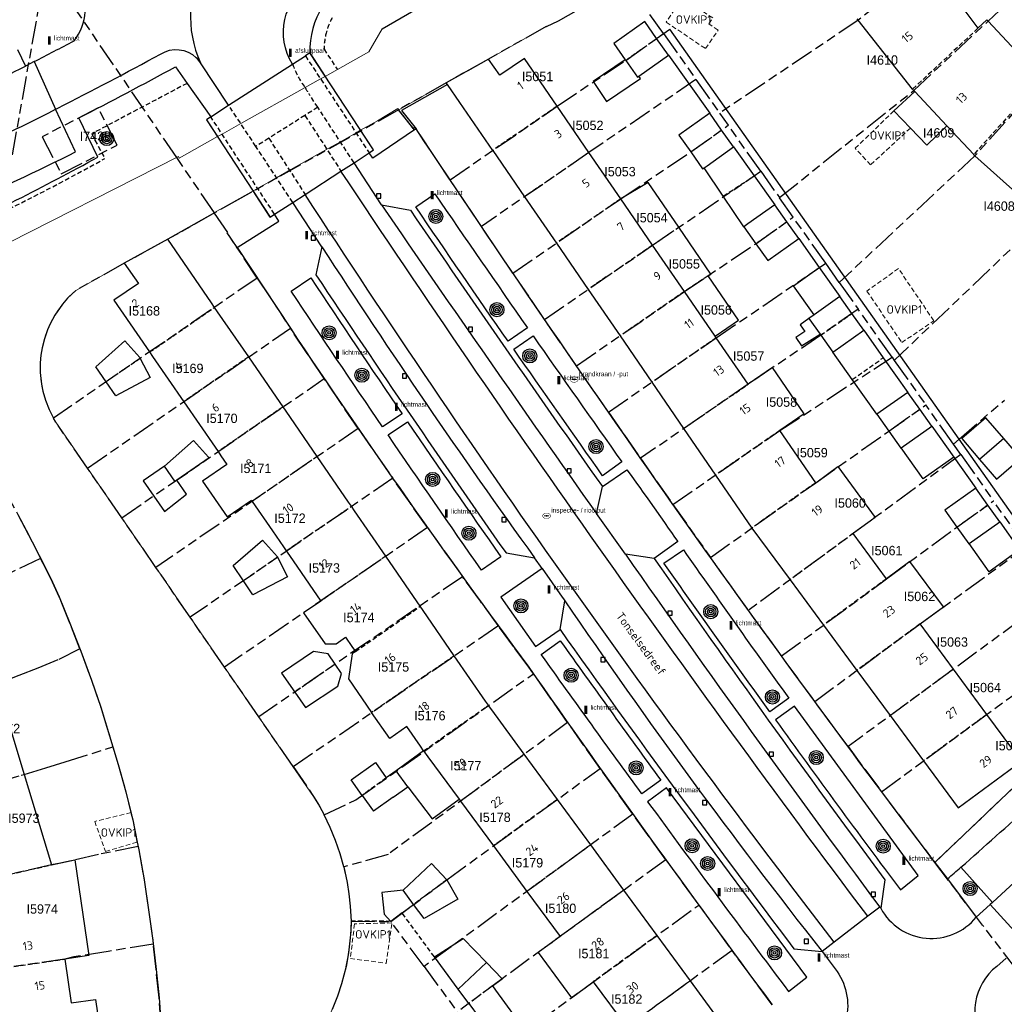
# Model space of a CAD drawing. Extents: x 168491 to 169507, y 481494 to 482503.
# Tile 85 of 108: x 169019 to 169124, y 482171 to 482276. Entities that reach past the tile are written whole.
import ezdxf
from ezdxf.enums import TextEntityAlignment as Align

# ---------------------------------------------------------------- set-up
doc = ezdxf.new("R2010")
doc.units = 0
doc.header["$LTSCALE"] = 0.5
doc.linetypes.add('KAD', pattern=[12, 5, -1, 2, -1, 2, -1])
doc.linetypes.add('STIPPELFIJN', pattern=[1.5, 1, -0.5])
doc.layers.get('0').update_dxf_attribs({"linetype": 'CONTINUOUS'})
for name, color, linetype in [('G01', 3, 'KAD'), ('G_BTD', 3, 'CONTINUOUS'), ('G_GBIP1', 7, 'CONTINUOUS'), ('G_OBDP1', 7, 'CONTINUOUS'), ('G_OTD', 7, 'CONTINUOUS'), ('G_PNDMV', 1, 'CONTINUOUS'), ('G_PSHD', 1, 'CONTINUOUS'), ('G_WGD', 2, 'CONTINUOUS'), ('G_WTD', 4, 'CONTINUOUS'), ('LSHD', 7, 'CONTINUOUS'), ('NAR', 7, 'CONTINUOUS'), ('ORL', 7, 'CONTINUOUS'), ('OVKIP1', 7, 'CONTINUOUS'), ('PPAL', 7, 'CONTINUOUS'), ('PPUT', 7, 'CONTINUOUS'), ('PVGO', 7, 'CONTINUOUS'), ('Q23', 4, 'CONTINUOUS'), ('Z01', 2, 'CONTINUOUS')]:
    doc.layers.add(name, color=color, linetype=linetype)
doc.layers.add('OBWVM', color=7, linetype='CONTINUOUS', lineweight=70)
doc.styles.add('ISO', font='isocpeur.ttf', dxfattribs={"height": 1})

# ---------------------------------------------------------------- blocks, each defined once
blk = doc.blocks.new('BOOM')
at = {"color": 0}
for radius in [0.75, 0.55, 0.35, 0.15]:
    blk.add_circle((0, 0), radius, dxfattribs=at)
blk = doc.blocks.new('PAAL')
at = {"linetype": 'ByBlock', "lineweight": -2}
h = blk.add_hatch(color=0, dxfattribs=at)
h.dxf.hatch_style = 1
h.paths.add_polyline_path([(0.15, 0.8), (-0.15, 0.8), (-0.15, -0.1), (0, -0.1, -0.414214), (-0.1, 0, -1), (0.1, 0, -0.414214), (0, -0.1), (0.15, -0.1)])
at = {"linetype": 'ByBlock', "lineweight": -2, "true_color": 0x681648}
h = blk.add_hatch(color=219, dxfattribs=at)
h.dxf.hatch_style = 1
h.paths.add_polyline_path([(-0.1, 0, 1), (0.1, 0, 1)])
at = {"color": 0, "linetype": 'ByBlock', "lineweight": -2}
blk.add_attdef('PAAL', (0.5, 0.35), '', height=0.5, dxfattribs=at)
blk = doc.blocks.new('put')
at = {"linetype": 'ByBlock', "lineweight": -2}
h = blk.add_hatch(color=0, dxfattribs=at)
h.dxf.hatch_style = 1
edge = h.paths.add_edge_path()
edge.add_spline(control_points=[(0.44, 0), (0.44, 0.04), (0.43, 0.09), (0.36, 0.2), (0.28, 0.26), (0.09, 0.32), (-0.02, 0.33), (-0.22, 0.29), (-0.31, 0.24), (-0.42, 0.12), (-0.44, 0.06), (-0.44, -0.06), (-0.42, -0.12), (-0.33, -0.22), (-0.28, -0.26), (-0.1, -0.33), (0.04, -0.33), (0.27, -0.27), (0.37, -0.2), (0.43, -0.08), (0.44, -0.04), (0.44, 0)], knot_values=[0, 0, 0, 0, 0.380029, 0.380029, 1.118666, 1.118666, 1.857303, 1.857303, 2.59594, 2.59594, 3.13294, 3.13294, 3.66994, 3.66994, 4.20694, 4.20694, 5.079565, 5.079565, 5.952189, 5.952189, 6.283185, 6.283185, 6.283185, 6.283185], degree=3, periodic=0)
edge = h.paths.add_edge_path(flags=16)
edge.add_ellipse((0, 0), major_axis=(0.392, 0), ratio=0.689655, start_angle=0, end_angle=360)
h = blk.add_hatch(color=0, dxfattribs=at)
h.dxf.hatch_style = 1
h.paths.add_polyline_path([(-0.1, 0, -0.096396), (-0.09, 0.04), (-0.25, 0.04, 1), (-0.25, -0.04), (-0.09, -0.04, -0.096396)])
at = {"linetype": 'ByBlock', "lineweight": -2, "true_color": 0x681648}
h = blk.add_hatch(color=219, dxfattribs=at)
h.dxf.hatch_style = 1
h.paths.add_polyline_path([(0.1, 0, 1), (-0.1, 0, 1)])
at = {"linetype": 'ByBlock', "lineweight": -2}
h = blk.add_hatch(color=0, dxfattribs=at)
h.dxf.hatch_style = 1
h.paths.add_polyline_path([(0.25, 0.04), (0.09, 0.04, -0.096396), (0.1, 0, -0.096396), (0.09, -0.04), (0.25, -0.04, 1)])
at = {"color": 0, "linetype": 'ByBlock', "lineweight": -2}
blk.add_attdef('PUT', (0.5, 0.35), '', height=0.5, dxfattribs=at)
blk = doc.blocks.new('Q23')
for p, q in [((0.22, 0.22), (-0.23, 0.22)), ((-0.23, 0.22), (-0.23, -0.23)), ((0.22, -0.23), (0.22, 0.22)), ((-0.23, -0.23), (0.22, -0.23))]:
    blk.add_line(p, q)

msp = doc.modelspace()

# ---------------------------------------------------------------- linework, layer by layer
at = {"layer": 'G01'}
for p, q in [((169022.071, 482281.74), (169013.271, 482232.946)), ((169087.961, 482274.514), (169084.111, 482279.963)), ((169087.961, 482274.514), (169091.428, 482269.605)), ((169091.428, 482269.605), (169093.954, 482266.028)), ((169093.954, 482266.028), (169094.878, 482264.72)), ((169098.345, 482259.81), (169094.878, 482264.72)), ((169098.345, 482259.81), (169100.326, 482257.004)), ((169101.797, 482254.921), (169100.326, 482257.004)), ((169105.27, 482250.004), (169101.797, 482254.921)), ((169106.72, 482247.95), (169105.27, 482250.004)), ((169044.598, 482248.42), (169022.85, 482233.474)), ((169044.598, 482248.42), (169048.136, 482243.064)), ((169106.72, 482247.95), (169108.722, 482245.116)), ((169112.354, 482239.973), (169108.722, 482245.116)), ((169026.485, 482228.139), (169048.136, 482243.064)), ((169112.354, 482239.973), (169112.592, 482239.635)), ((169112.592, 482239.635), (169115.953, 482234.876)), ((169030.139, 482222.834), (169051.748, 482237.688)), ((169118.901, 482230.702), (169115.953, 482234.876)), ((169055.378, 482232.369), (169033.797, 482217.524)), ((169119.693, 482229.58), (169118.901, 482230.702)), ((169119.693, 482229.58), (169097.034, 482212.95)), ((169119.693, 482229.58), (169123.185, 482224.636)), ((169030.139, 482222.834), (169026.485, 482228.139)), ((169059.06, 482227.06), (169037.456, 482212.212)), ((169088.964, 482224.248), (169092.977, 482218.6)), ((169126.645, 482219.737), (169123.185, 482224.636)), ((169033.797, 482217.524), (169030.139, 482222.834)), ((169062.774, 482221.787), (169041.115, 482206.9)), ((169037.456, 482212.212), (169033.797, 482217.524)), ((169066.523, 482216.546), (169044.768, 482201.597)), ((169041.115, 482206.9), (169037.456, 482212.212)), ((169048.43, 482196.281), (169070.313, 482211.33)), ((169111.234, 482193.601), (169133.54, 482209.973)), ((169044.768, 482201.597), (169041.115, 482206.9)), ((169048.43, 482196.281), (169044.768, 482201.597)), ((169084.691, 482191.21), (169062.402, 482174.941)), ((169069.489, 482165.321), (169091.719, 482181.501)), ((169054.611, 482179.775), (169058.856, 482179.755)), ((169062.402, 482174.941), (169058.856, 482179.755)), ((169062.402, 482174.941), (169065.967, 482170.101))]:
    msp.add_line(p, q, dxfattribs=at)
for points in [[(169120.827, 482285.377), (169117.297, 482282.618), (169108.747, 482275.937), (169093.954, 482266.028)], [(169040.041, 482255.364), (169036.018, 482261.269), (169022.071, 482281.74)], [(169084.111, 482279.963), (169076.706, 482275.84), (169075.442, 482275.237), (169075.429, 482275.263), (169069.266, 482271.776), (169064.783, 482269.252), (169059.718, 482266.383), (169059.684, 482266.364)], [(169100.326, 482257.004), (169114.669, 482268.44), (169122.593, 482275.834), (169125.858, 482278.881)], [(169065.186, 482258.897), (169076.609, 482266.773), (169083.924, 482271.653), (169087.961, 482274.514)], [(169131.416, 482272.836), (169128.439, 482269.536), (169121.2, 482261.477), (169106.72, 482247.95)], [(169091.428, 482269.605), (169080.005, 482261.826), (169068.533, 482253.919)], [(169137.479, 482267.272), (169134.839, 482263.781), (169128.287, 482255.12), (169127.113, 482253.5), (169112.592, 482239.635)], [(169059.684, 482266.364), (169042.858, 482256.941), (169040.041, 482255.364)], [(169065.186, 482258.897), (169063.365, 482261.619), (169061.55, 482264.343), (169061.415, 482264.513), (169061.258, 482264.388), (169061.186, 482264.478), (169059.887, 482266.109), (169059.684, 482266.364)], [(169071.895, 482248.952), (169083.401, 482256.88), (169090.862, 482261.878), (169094.878, 482264.72)], [(169075.27, 482244.001), (169086.796, 482251.933), (169098.345, 482259.81)], [(169068.533, 482253.919), (169066.856, 482256.408), (169065.186, 482258.897)], [(169040.041, 482255.364), (169035.055, 482252.553), (169030.396, 482249.999), (169025.237, 482247.102), (169024.366, 482246.266), (169023.811, 482245.621), (169022.994, 482244.443), (169022.502, 482243.528), (169022.217, 482242.876), (169021.994, 482242.266), (169021.893, 482241.944), (169021.65, 482240.963), (169021.522, 482240.172), (169021.453, 482239.366), (169021.452, 482238.324), (169021.578, 482237.108), (169021.73, 482236.338), (169022.006, 482235.369), (169022.39, 482234.384), (169022.85, 482233.474)], [(169044.598, 482248.42), (169041.406, 482253.251), (169041.461, 482253.293), (169040.041, 482255.364)], [(169078.669, 482239.047), (169090.192, 482246.987), (169097.813, 482252.087), (169101.797, 482254.921)], [(169071.895, 482248.952), (169070.212, 482251.434), (169068.533, 482253.919)], [(169082.082, 482234.107), (169093.588, 482242.04), (169105.27, 482250.004)], [(169075.27, 482244.001), (169073.583, 482246.47), (169071.895, 482248.952)], [(169108.722, 482245.116), (169104.752, 482242.307), (169096.984, 482237.093), (169085.509, 482229.182)], [(169078.669, 482239.047), (169076.971, 482241.518), (169075.27, 482244.001)], [(169051.748, 482237.688), (169049.947, 482240.357), (169048.136, 482243.064)], [(169088.964, 482224.248), (169100.379, 482232.147), (169112.354, 482239.973)], [(169082.082, 482234.107), (169080.373, 482236.576), (169078.669, 482239.047)], [(169055.378, 482232.369), (169053.565, 482235.016), (169051.748, 482237.688)], [(169092.977, 482218.6), (169104.2, 482226.582), (169112.004, 482232.076), (169115.953, 482234.876)], [(169118.901, 482230.702), (169119.521, 482231.234), (169124.338, 482235.373)], [(169026.485, 482228.139), (169023.1, 482233.053), (169022.85, 482233.474)], [(169082.082, 482234.107), (169083.792, 482231.645), (169085.509, 482229.182)], [(169055.378, 482232.369), (169057.221, 482229.702), (169059.06, 482227.06)], [(169085.509, 482229.182), (169087.226, 482226.725), (169088.964, 482224.248)], [(169016.436, 482227.922), (169017.463, 482226.104), (169019.048, 482223.197), (169020.58, 482220.285), (169021.489, 482218.497)], [(169062.774, 482221.787), (169060.915, 482224.416), (169059.06, 482227.06)], [(169100.551, 482208.094), (169111.774, 482216.326), (169119.26, 482221.845), (169123.185, 482224.636)], [(169062.774, 482221.787), (169064.647, 482219.158), (169066.523, 482216.546)], [(169104.095, 482203.244), (169115.339, 482211.499), (169126.645, 482219.737)], [(169021.489, 482218.497), (169015.842, 482215.801), (169012.858, 482214.385), (169009.589, 482212.865), (169002.386, 482209.516), (169000.412, 482208.641), (169000, 482208.4592)], [(169025.665, 482208.834), (169024.602, 482211.587), (169023.465, 482214.385), (169022.766, 482215.971), (169022.066, 482217.362), (169021.489, 482218.497)], [(169097.034, 482212.95), (169092.985, 482218.589), (169092.977, 482218.6)], [(169070.313, 482211.33), (169068.419, 482213.927), (169066.523, 482216.546)], [(169130.108, 482214.833), (169126.21, 482212.037), (169118.903, 482206.673), (169107.654, 482198.416)], [(169100.551, 482208.094), (169098.791, 482210.518), (169097.034, 482212.95)], [(169074.075, 482206.19), (169073.831, 482206.538), (169073.588, 482206.886), (169071.95, 482209.101), (169070.313, 482211.33)], [(169025.665, 482208.834), (169023.308, 482207.659), (169021.18, 482206.784), (169019.15, 482205.998), (169011.236, 482202.971), (169007.423, 482201.495), (169006.628, 482201.188), (169004.25, 482200.271), (169001.672, 482199.271)], [(169025.665, 482208.834), (169025.759, 482208.59), (169026.907, 482205.494), (169027.905, 482202.614), (169028.839, 482199.575), (169029.205, 482198.379)], [(169104.095, 482203.244), (169102.321, 482205.666), (169100.551, 482208.094)], [(169051.75, 482191.116), (169055.134, 482192.725), (169074.075, 482206.19)], [(169077.73, 482200.988), (169075.9, 482203.587), (169074.075, 482206.19)], [(169136.987, 482205.092), (169136.439, 482204.651), (169126.375, 482195.057), (169126.238, 482194.926), (169116.905, 482186.058)], [(169107.654, 482198.416), (169105.871, 482200.829), (169104.095, 482203.244)], [(169077.73, 482200.988), (169058.569, 482186.911), (169053.834, 482185.573)], [(169081.201, 482196.092), (169079.463, 482198.538), (169077.73, 482200.988)], [(169004.497, 482190.852), (169005.449, 482191.138), (169006.863, 482191.563), (169008.759, 482192.135), (169009.374, 482192.321), (169019.713, 482195.45), (169022.044, 482196.152), (169024.119, 482196.791), (169029.205, 482198.379)], [(169029.205, 482198.379), (169029.777, 482196.514), (169030.587, 482193.572), (169031.319, 482190.596), (169031.882, 482187.751)], [(169107.654, 482198.416), (169109.441, 482196.007), (169111.234, 482193.601)], [(169048.43, 482196.281), (169050.624, 482193.096), (169051.209, 482192.118), (169051.75, 482191.116)], [(169058.856, 482179.755), (169064.852, 482184.209), (169081.201, 482196.092)], [(169084.691, 482191.21), (169082.943, 482193.65), (169081.201, 482196.092)], [(169111.234, 482193.601), (169114.063, 482189.825), (169116.905, 482186.058)], [(169053.834, 482185.573), (169053.437, 482186.985), (169052.95, 482188.404), (169052.389, 482189.775), (169051.75, 482191.116)], [(169088.199, 482186.343), (169086.442, 482188.775), (169084.691, 482191.21)], [(169031.882, 482187.751), (169027.658, 482186.893), (169023.611, 482185.982), (169022.636, 482185.794), (169006.608, 482182.166)], [(169031.882, 482187.751), (169031.955, 482187.385), (169032.544, 482184.184), (169033.011, 482180.997), (169033.458, 482177.716), (169033.502, 482177.323)], [(169088.199, 482186.343), (169070.734, 482173.643), (169065.967, 482170.101)], [(169088.199, 482186.343), (169089.961, 482183.915), (169091.719, 482181.501)], [(169053.834, 482185.573), (169054.195, 482183.899), (169054.386, 482182.696), (169054.527, 482181.397), (169054.611, 482179.775)], [(169129.417, 482169.667), (169122.021, 482179.356), (169116.905, 482186.058)], [(169091.719, 482181.501), (169093.499, 482179.069), (169095.275, 482176.651)], [(169054.611, 482179.775), (169054.576, 482178.692), (169054.498, 482177.671), (169054.341, 482176.405), (169054.077, 482174.958), (169053.596, 482173.084), (169053.161, 482171.768), (169052.591, 482170.342)], [(169033.502, 482177.323), (169028.697, 482176.558), (169025.042, 482175.973), (169024.08, 482175.736), (169013.437, 482174.208), (169010.277, 482173.746), (169007.976, 482173.414)], [(169010.14, 482154.024), (169013.444, 482156.287), (169034.504, 482165.622), (169034.34, 482168.513), (169034.129, 482171.59), (169033.805, 482174.635), (169033.502, 482177.323)], [(169095.275, 482176.651), (169077.838, 482163.969), (169073.083, 482160.442)], [(169099.554, 482170.867), (169097.411, 482173.756), (169095.275, 482176.651)]]:
    msp.add_lwpolyline(points, dxfattribs=at)
msp.add_lwpolyline([(169027.62, 482266.57), (169021.65, 482263.49), (169023.69, 482259.53), (169029.66, 482262.61)], close=True, dxfattribs=at)
at = {"layer": 'G_BTD', "linetype": 'STIPPELFIJN', "lineweight": -3, "transparency": 33554687}
for points in [[(169052.601, 482276.207, 0.05300648), (169051.992, 482274.681)], [(169051.992, 482274.681, 0.07268402), (169051.739, 482272.85)], [(169028.329, 482261.172, -0.02285895), (169009.272, 482251.646)]]:
    msp.add_lwpolyline(points, format="xyb", dxfattribs=at)
at = {"layer": 'G_BTD', "linetype": 'Continuous', "lineweight": 25, "transparency": 33554687}
for points in [[(169050.209, 482272.446), (169051.858, 482269.937)], [(169039.173, 482265.313), (169040.355, 482263.509)], [(169057.015, 482262.086), (169055.636, 482264.185)], [(169045.981, 482254.927), (169044.152, 482257.716)], [(169042.45, 482251.671), (169041.406, 482253.251), (169041.461, 482253.293), (169040.054, 482255.346)]]:
    msp.add_lwpolyline(points, dxfattribs=at)
at = {"layer": 'G_BTD', "linetype": 'STIPPELFIJN', "lineweight": -3, "transparency": 33554687}
for points in [[(169051.739, 482272.85), (169053.153, 482270.661)], [(169037.117, 482269.198), (169026.933, 482263.811), (169028.329, 482261.172)]]:
    msp.add_lwpolyline(points, dxfattribs=at)
at = {"layer": 'G_GBIP1', "linetype": 'Continuous', "lineweight": 25, "transparency": 33554687}
for points in [[(169083.885, 482271.708), (169080.449, 482269.381), (169081.884, 482267.262), (169085.507, 482269.717), (169085.337, 482269.957)], [(169112.54, 482266.25), (169114.771, 482268.331)], [(169114.305, 482264.426), (169112.54, 482266.25)], [(169118.2, 482264.663), (169116.069, 482262.602), (169114.305, 482264.426)], [(169095.44, 482262.418), (169097.637, 482259.326)], [(169094.333, 482257.157), (169092.292, 482260.191)], [(169097.637, 482259.326), (169099.833, 482256.235)], [(169089.579, 482253.843), (169086.309, 482258.607), (169083.401, 482256.88)], [(169096.533, 482253.887), (169094.333, 482257.157)], [(169092.724, 482248.654), (169093.008, 482248.848), (169089.579, 482253.843)], [(169104.036, 482244.5), (169101.834, 482247.589), (169104.59, 482249.54)], [(169104.59, 482249.54), (169106.784, 482246.445)], [(169093.467, 482242.217), (169095.966, 482243.932), (169092.724, 482248.654)], [(169103.479, 482244.106), (169102.529, 482243.434)], [(169102.529, 482243.434), (169103.027, 482242.73), (169102.076, 482242.057), (169102.696, 482241.18), (169104.667, 482242.427)], [(169109.33, 482242.846), (169111.408, 482239.916)], [(169108.11, 482237.576), (169106.032, 482240.513)], [(169111.408, 482239.916), (169114.031, 482236.219)], [(169110.727, 482233.877), (169108.11, 482237.576)], [(169116.585, 482232.617), (169118.932, 482229.306)], [(169126.098, 482229.184), (169124.276, 482231.299)], [(169118.932, 482229.306), (169115.662, 482226.987), (169113.315, 482230.299)], [(169034.712, 482228.332), (169032.439, 482226.761), (169034.688, 482223.506), (169037.048, 482225.349), (169036.005, 482226.866)], [(169121.686, 482229.068), (169123.511, 482226.95), (169126.098, 482229.184)], [(169123.843, 482222.389), (169125.944, 482219.41)], [(169125.944, 482219.41), (169122.722, 482217.078), (169120.59, 482220.077)], [(169062.359, 482197.968), (169059.428, 482195.837)], [(169060.675, 482194.122), (169063.288, 482190.696), (169066.154, 482192.802)], [(169060.179, 482183.078), (169057.908, 482182.828), (169058.163, 482180.513), (169058.849, 482179.765)], [(169060.06, 482180.657), (169061.294, 482181.566)], [(169060.06, 482180.657), (169058.849, 482179.765)], [(169063.504, 482175.982), (169066.568, 482177.93), (169069.074, 482175.364)], [(169066.061, 482172.511), (169063.504, 482175.982)]]:
    msp.add_lwpolyline(points, dxfattribs=at)
at = {"layer": 'G_GBIP1', "linetype": 'STIPPELFIJN', "lineweight": -3, "transparency": 33554687}
for points in [[(169094.333, 482257.157), (169097.637, 482259.326)], [(169086.797, 482251.933), (169089.579, 482253.843)], [(169092.724, 482248.654), (169090.192, 482246.987)], [(169108.11, 482237.576), (169111.408, 482239.916)]]:
    msp.add_lwpolyline(points, dxfattribs=at)
at = {"layer": 'G_OBDP1', "linetype": 'Continuous', "lineweight": 25, "transparency": 33554687}
for points in [[(169050.209, 482272.446), (169049.741, 482272.138)], [(169057.015, 482262.086), (169050.209, 482272.446)], [(169041.553, 482266.854), (169048.364, 482271.249)], [(169048.364, 482271.249), (169049.741, 482272.138)], [(169039.641, 482265.62), (169041.553, 482266.854)], [(169039.641, 482265.62), (169039.173, 482265.313)], [(169039.173, 482265.313), (169045.981, 482254.927)], [(169054.931, 482260.733), (169056.547, 482261.779)], [(169056.547, 482261.779), (169057.015, 482262.086)], [(169053.539, 482259.832), (169054.931, 482260.733)], [(169049.712, 482257.353), (169053.539, 482259.832)], [(169048.387, 482256.495), (169049.712, 482257.353)], [(169046.447, 482255.239), (169048.387, 482256.495)], [(169045.981, 482254.927), (169046.447, 482255.239)]]:
    msp.add_lwpolyline(points, dxfattribs=at)
at = {"layer": 'G_OTD', "linetype": 'STIPPELFIJN', "lineweight": -3, "transparency": 33554687}
for points in [[(169063.504, 482175.982), (169060.06, 482180.657)], [(169058.849, 482179.765), (169054.611, 482179.775)]]:
    msp.add_lwpolyline(points, dxfattribs=at)
at = {"layer": 'G_PNDMV', "linetype": 'Continuous', "lineweight": 25, "transparency": 33554687}
for points in [[(169117.297, 482282.618), (169120.933, 482278.038), (169119.912, 482277.235), (169121.523, 482275.074)], [(169085.957, 482275.791), (169082.652, 482273.449), (169083.885, 482271.708)], [(169087.229, 482273.995), (169085.957, 482275.791)], [(169108.747, 482275.937), (169108.632, 482276.083)], [(169114.543, 482268.575), (169108.747, 482275.937)], [(169121.523, 482275.074), (169122.47, 482275.965), (169122.593, 482275.834)], [(169122.593, 482275.834), (169126.603, 482271.574), (169125.665, 482270.7), (169127.502, 482268.751)], [(169088.501, 482272.198), (169087.229, 482273.995)], [(169069.266, 482271.776), (169064.783, 482269.252)], [(169076.609, 482266.773), (169073.114, 482271.865), (169070.49, 482270.064), (169069.266, 482271.776)], [(169083.885, 482271.708), (169083.924, 482271.653)], [(169083.924, 482271.653), (169085.196, 482269.857), (169085.337, 482269.957)], [(169085.337, 482269.957), (169088.501, 482272.198)], [(169064.898, 482269.084), (169064.783, 482269.252)], [(169069.737, 482262.035), (169066.232, 482267.141), (169064.898, 482269.084)], [(169114.669, 482268.44), (169114.543, 482268.575)], [(169114.771, 482268.331), (169114.669, 482268.44)], [(169118.2, 482264.663), (169114.771, 482268.331)], [(169080.005, 482261.826), (169076.609, 482266.773)], [(169092.894, 482266.017), (169089.589, 482263.677), (169090.862, 482261.878)], [(169094.167, 482264.217), (169092.894, 482266.017)], [(169095.44, 482262.418), (169094.167, 482264.217)], [(169121.068, 482261.595), (169118.2, 482264.663)], [(169069.737, 482262.035), (169073.132, 482257.089)], [(169083.401, 482256.88), (169080.005, 482261.826)], [(169090.862, 482261.878), (169092.134, 482260.079), (169092.292, 482260.191)], [(169092.292, 482260.191), (169092.607, 482260.413), (169095.44, 482262.418)], [(169121.2, 482261.477), (169121.068, 482261.595)], [(169128.244, 482255.159), (169121.2, 482261.477)], [(169073.132, 482257.089), (169076.527, 482252.144)], [(169086.797, 482251.933), (169083.401, 482256.88)], [(169099.833, 482256.235), (169096.964, 482254.194), (169096.533, 482253.887)], [(169101.114, 482254.435), (169099.833, 482256.235)], [(169102.395, 482252.634), (169101.114, 482254.435)], [(169096.533, 482253.887), (169097.813, 482252.087)], [(169035.055, 482252.553), (169030.396, 482249.999)], [(169040.049, 482245.294), (169039.73, 482245.758), (169035.055, 482252.553)], [(169097.813, 482252.087), (169099.094, 482250.287), (169102.395, 482252.634)], [(169076.527, 482252.144), (169079.92, 482247.201)], [(169090.192, 482246.987), (169086.797, 482251.933)], [(169030.396, 482249.999), (169031.926, 482247.853), (169029.313, 482246.061), (169032.795, 482240.993), (169033.114, 482240.528)], [(169079.92, 482247.201), (169083.319, 482242.251)], [(169093.467, 482242.217), (169090.192, 482246.987)], [(169106.784, 482246.445), (169104.036, 482244.5)], [(169108.057, 482244.645), (169106.784, 482246.445)], [(169043.692, 482240), (169040.369, 482244.83), (169040.049, 482245.294)], [(169104.036, 482244.5), (169103.479, 482244.106)], [(169103.479, 482244.106), (169104.667, 482242.427)], [(169109.33, 482242.846), (169108.057, 482244.645)], [(169083.319, 482242.251), (169086.716, 482237.302)], [(169093.588, 482242.04), (169093.467, 482242.217)], [(169096.984, 482237.093), (169093.588, 482242.04)], [(169104.667, 482242.427), (169104.752, 482242.307)], [(169104.752, 482242.307), (169106.024, 482240.507), (169106.032, 482240.513)], [(169106.032, 482240.513), (169109.33, 482242.846)], [(169028.483, 482237.345), (169027.376, 482238.953), (169030.48, 482241.707), (169032.083, 482239.933), (169032.126, 482239.849)], [(169032.126, 482239.849), (169033.161, 482237.808), (169029.507, 482235.859), (169028.483, 482237.345)], [(169033.114, 482240.528), (169033.433, 482240.064), (169036.76, 482235.222)], [(169047.359, 482234.671), (169047.045, 482235.127), (169043.692, 482240)], [(169099.59, 482238.882), (169096.984, 482237.093)], [(169102.985, 482233.936), (169099.59, 482238.882)], [(169086.716, 482237.302), (169090.112, 482232.355)], [(169114.031, 482236.219), (169110.727, 482233.877)], [(169115.308, 482234.418), (169114.031, 482236.219)], [(169036.76, 482235.222), (169040.103, 482230.357), (169040.418, 482229.899)], [(169051.01, 482229.364), (169047.677, 482234.208), (169047.359, 482234.671)], [(169102.985, 482233.936), (169100.379, 482232.147)], [(169110.727, 482233.877), (169112.004, 482232.076)], [(169116.585, 482232.617), (169115.308, 482234.418)], [(169124.276, 482231.299), (169122.372, 482233.509), (169119.783, 482231.278), (169121.686, 482229.068)], [(169090.112, 482232.355), (169093.515, 482227.397)], [(169113.315, 482230.299), (169116.585, 482232.617)], [(169104.2, 482226.582), (169100.379, 482232.147)], [(169112.004, 482232.076), (169113.281, 482230.275), (169113.315, 482230.299)], [(169124.276, 482231.299), (169121.686, 482229.068)], [(169034.712, 482228.332), (169037.811, 482231.091), (169039.417, 482229.32), (169039.458, 482229.24)], [(169039.458, 482229.24), (169036.005, 482226.866)], [(169040.418, 482229.899), (169040.735, 482229.438), (169041.359, 482228.53)], [(169054.658, 482224.061), (169054.356, 482224.5), (169051.01, 482229.364)], [(169035.815, 482226.736), (169034.712, 482228.332)], [(169041.359, 482228.53), (169038.776, 482226.755), (169041.397, 482222.94), (169043.98, 482224.715)], [(169104.2, 482226.582), (169106.563, 482228.316)], [(169106.563, 482228.316), (169110.557, 482222.874), (169108.21, 482221.152)], [(169093.515, 482227.397), (169097.397, 482221.743)], [(169036.005, 482226.866), (169035.815, 482226.736)], [(169121.28, 482225.995), (169117.979, 482223.648), (169119.261, 482221.845)], [(169122.561, 482224.192), (169121.28, 482225.995)], [(169043.98, 482224.715), (169044.067, 482224.588)], [(169044.067, 482224.588), (169046.229, 482221.441), (169047.408, 482219.726), (169047.691, 482219.314)], [(169058.326, 482218.73), (169054.991, 482223.577), (169054.658, 482224.061)], [(169123.843, 482222.389), (169122.561, 482224.192)], [(169119.261, 482221.845), (169120.542, 482220.043), (169120.59, 482220.077)], [(169120.59, 482220.077), (169123.843, 482222.389)], [(169097.397, 482221.743), (169101.474, 482216.209)], [(169111.774, 482216.326), (169108.21, 482221.152)], [(169043.134, 482216.114), (169042.039, 482217.731), (169045.164, 482220.461), (169046.753, 482218.675), (169046.78, 482218.62)], [(169047.691, 482219.314), (169048.043, 482218.803), (169051.376, 482213.953)], [(169062.003, 482213.387), (169061.665, 482213.878), (169058.326, 482218.73)], [(169046.78, 482218.62), (169047.815, 482216.541), (169044.146, 482214.621), (169043.134, 482216.114)], [(169115.339, 482211.499), (169117.837, 482213.319), (169114.266, 482218.163), (169111.774, 482216.326)], [(169101.474, 482216.209), (169105.032, 482211.381)], [(169051.376, 482213.953), (169049.557, 482212.703), (169051.845, 482209.374), (169053.009, 482209.372), (169054.037, 482210.079), (169054.71, 482209.1), (169055.086, 482208.553)], [(169065.633, 482208.111), (169062.301, 482212.954), (169062.003, 482213.387)], [(169105.032, 482211.381), (169108.593, 482206.547)], [(169118.903, 482206.673), (169115.339, 482211.499)], [(169052.929, 482207.205), (169052.178, 482208.299), (169050.624, 482208.569), (169047.183, 482206.26), (169048.603, 482204.232)], [(169055.086, 482208.553), (169054.728, 482208.307), (169054.341, 482205.642), (169056.811, 482202.046)], [(169048.603, 482204.232), (169049.75, 482202.593), (169053.187, 482204.848), (169053.608, 482206.217), (169052.929, 482207.205)], [(169069.274, 482202.821), (169068.977, 482203.252), (169065.633, 482208.111)], [(169108.593, 482206.547), (169112.152, 482201.717)], [(169122.468, 482201.846), (169118.903, 482206.673)], [(169016.855, 482204.892), (169019.713, 482195.45)], [(169062.359, 482197.968), (169062.015, 482198.468), (169060.568, 482200.573), (169058.744, 482199.261), (169056.811, 482202.046)], [(169073.106, 482197.591), (169069.624, 482202.34), (169069.294, 482202.791), (169069.274, 482202.821)], [(169112.152, 482201.717), (169115.711, 482196.887)], [(169115.711, 482196.887), (169119.39, 482191.893), (169126.15, 482196.861), (169122.468, 482201.846)], [(169062.359, 482197.968), (169062.821, 482197.339), (169066.154, 482192.802)], [(169055.803, 482193.201), (169054.62, 482194.863), (169057.211, 482196.708), (169058.375, 482195.071)], [(169076.637, 482192.774), (169073.106, 482197.591)], [(169059.428, 482195.837), (169058.375, 482195.071)], [(169060.675, 482194.122), (169059.428, 482195.837)], [(169019.713, 482195.45), (169022.636, 482185.794)], [(169059.094, 482193.024), (169060.675, 482194.122)], [(169055.803, 482193.201), (169057.003, 482191.526)], [(169059.094, 482193.024), (169057.003, 482191.526)], [(169066.154, 482192.802), (169066.306, 482192.595)], [(169066.306, 482192.595), (169069.816, 482187.817)], [(169080.191, 482187.926), (169076.637, 482192.774)], [(169069.816, 482187.817), (169073.386, 482182.958)], [(169083.732, 482183.095), (169080.191, 482187.926)], [(169022.636, 482185.794), (169025.133, 482186.342), (169026.626, 482176.103), (169024.08, 482175.736)], [(169060.179, 482183.078), (169063.192, 482185.931), (169064.852, 482184.209)], [(169064.852, 482184.209), (169065.998, 482182.12), (169062.409, 482180.054), (169061.294, 482181.566)], [(169061.294, 482181.566), (169060.179, 482183.078)], [(169073.386, 482182.958), (169076.923, 482178.143)], [(169087.273, 482178.265), (169083.732, 482183.095)], [(169076.923, 482178.143), (169074.594, 482176.432), (169078.142, 482171.603), (169080.471, 482173.314)], [(169090.828, 482173.417), (169087.273, 482178.265)], [(169024.08, 482175.736), (169024.752, 482171.056), (169027.329, 482171.423), (169028.172, 482165.835), (169019.693, 482165.157), (169019.212, 482168.383), (169014.413, 482167.667), (169013.437, 482174.208)], [(169069.074, 482175.364), (169066.061, 482172.511)], [(169069.696, 482172.877), (169070.734, 482173.643), (169069.074, 482175.364)], [(169067.176, 482170.999), (169066.061, 482172.511)], [(169069.696, 482172.877), (169070.022, 482172.432), (169073.209, 482168.086), (169073.129, 482168.027)], [(169080.471, 482173.314), (169084.034, 482168.463)], [(169081.899, 482166.907), (169085.61, 482161.856), (169094.515, 482168.387), (169090.828, 482173.417)], [(169067.176, 482170.999), (169068.291, 482169.488), (169070.679, 482166.231)]]:
    msp.add_lwpolyline(points, dxfattribs=at)
at = {"layer": 'G_PNDMV', "linetype": 'STIPPELFIJN', "lineweight": -3, "transparency": 33554687}
for points in [[(169121.523, 482275.074), (169114.543, 482268.575)], [(169083.924, 482271.653), (169087.229, 482273.995)], [(169127.502, 482268.751), (169121.068, 482261.595)], [(169076.609, 482266.773), (169069.737, 482262.035)], [(169090.862, 482261.878), (169094.167, 482264.217)], [(169080.005, 482261.826), (169073.132, 482257.089)], [(169083.401, 482256.88), (169076.527, 482252.144)], [(169097.813, 482252.087), (169101.114, 482254.435)], [(169086.797, 482251.933), (169079.92, 482247.201)], [(169090.192, 482246.987), (169083.319, 482242.251)], [(169033.114, 482240.528), (169040.049, 482245.294)], [(169104.752, 482242.307), (169108.057, 482244.645)], [(169093.588, 482242.04), (169086.716, 482237.302)], [(169032.126, 482239.849), (169028.483, 482237.345)], [(169043.692, 482240), (169036.76, 482235.222)], [(169090.112, 482232.355), (169096.984, 482237.093)], [(169047.359, 482234.671), (169040.418, 482229.899)], [(169112.004, 482232.076), (169115.308, 482234.418)], [(169100.379, 482232.147), (169093.515, 482227.397)], [(169051.01, 482229.364), (169044.067, 482224.588)], [(169104.2, 482226.582), (169097.397, 482221.743)], [(169047.691, 482219.314), (169054.658, 482224.061)], [(169119.261, 482221.845), (169122.561, 482224.192)], [(169108.21, 482221.152), (169101.474, 482216.209)], [(169058.326, 482218.73), (169051.376, 482213.953)], [(169046.78, 482218.62), (169043.134, 482216.114)], [(169111.774, 482216.326), (169105.032, 482211.381)], [(169055.086, 482208.553), (169062.003, 482213.387)], [(169115.339, 482211.499), (169108.593, 482206.547)], [(169052.929, 482207.205), (169050.422, 482205.482), (169048.603, 482204.232)], [(169065.633, 482208.111), (169056.811, 482202.046)], [(169118.903, 482206.673), (169112.152, 482201.717)], [(169062.359, 482197.968), (169069.274, 482202.821)], [(169122.468, 482201.846), (169115.711, 482196.887)], [(169073.106, 482197.591), (169066.306, 482192.595)], [(169009.373, 482192.321), (169019.713, 482195.45)], [(169058.375, 482195.071), (169055.803, 482193.201)], [(169076.637, 482192.774), (169069.816, 482187.817)], [(169080.191, 482187.926), (169073.386, 482182.958)], [(169016.733, 482184.458), (169022.636, 482185.794)], [(169064.852, 482184.209), (169061.294, 482181.566)], [(169083.732, 482183.095), (169076.923, 482178.143)], [(169087.273, 482178.265), (169080.471, 482173.314)], [(169013.437, 482174.208), (169024.08, 482175.736)], [(169069.696, 482172.877), (169067.176, 482170.999)], [(169090.828, 482173.417), (169084.034, 482168.463)]]:
    msp.add_lwpolyline(points, dxfattribs=at)
at = {"layer": 'G_PSHD', "linetype": 'Continuous', "lineweight": 25, "transparency": 33554687}
for points in [[(169064.898, 482269.084), (169059.991, 482266.304), (169061.417, 482264.515), (169061.55, 482264.343)], [(169061.384, 482264.23), (169059.684, 482266.364), (169059.718, 482266.383)], [(169061.55, 482264.343), (169061.384, 482264.23)]]:
    msp.add_lwpolyline(points, dxfattribs=at)
at = {"layer": 'G_WGD', "linetype": 'Continuous', "lineweight": 25, "transparency": 33554687}
for points in [[(169120.269, 482297.571, -0.09409492), (169144.843, 482273.12)], [(169115.634, 482293.547, 0.09132186), (169138.229, 482266.646)], [(169055.357, 482280.852, 0.29216681), (169050.209, 482272.446)], [(169025.549, 482265.511, 0.00739716), (169035.868, 482270.969)], [(169088.964, 482224.248, -0.00641843), (169061.55, 482264.343)], [(169010.067, 482252.549, 0.02106392), (169027.586, 482261.33)], [(169063.55, 482257.416, 0.00248748), (169073.442, 482243.112)], [(169071.376, 482241.682, -0.0034764), (169061.522, 482256.014)], [(169050.315, 482248.437, 0.00312756), (169060.056, 482233.934)], [(169057.987, 482232.523, -0.00275846), (169048.211, 482247.032)], [(169048.136, 482243.064, 0.01259386), (169073.588, 482206.886)], [(169074.039, 482242.248, 0.00138476), (169083.511, 482228.8)], [(169081.463, 482227.326, -0.0008739), (169071.979, 482240.826)], [(169060.635, 482233.085, 0.00327919), (169070.594, 482218.68)], [(169068.525, 482217.26, -0.0027399), (169058.566, 482231.674)], [(169084.054, 482227.957, -0.00664729), (169089.473, 482220.287)], [(169116.905, 482186.058, -0.00808572), (169088.99, 482224.209)], [(169090.078, 482219.431, 0.00461026), (169101.335, 482203.581)], [(169099.311, 482202.131, -0.00445636), (169088.012, 482218.007)], [(169076.946, 482209.702, 0.00261862), (169087.671, 482194.832)], [(169085.659, 482193.363, -0.00276684), (169074.91, 482208.249)], [(169073.588, 482206.886, 0.007375), (169099.554, 482170.867)], [(169099.915, 482201.274, 0.00591869), (169113.245, 482183.138)], [(169086.265, 482192.534, 0.00374111), (169101.313, 482172.278)], [(169118.276, 482184.294, 0.00148899), (169119.704, 482185.54)]]:
    msp.add_lwpolyline(points, format="xyb", dxfattribs=at)
at = {"layer": 'G_WGD', "lineweight": -3, "transparency": 33554687}
for points in [[(169039.139, 482282.433, 0.24524171), (169038.551, 482271.383)], [(169025.047, 482273.739, 0.31440914), (169025.452, 482280.046)], [(169048.364, 482271.249, -0.4117482), (169050.321, 482279.973)], [(169020.785, 482271.513, 0.00278983), (169025.047, 482273.739)], [(169023.309, 482266.556, 0.00789344), (169034.294, 482272.327)], [(169034.294, 482272.327, -0.34768121), (169038.102, 482271.935)], [(169038.551, 482271.383, 0.0568551), (169038.102, 482271.935)], [(169010.574, 482266.439, 0.00634312), (169019.861, 482271.04)], [(169000, 482255.6524, 0.01651561), (169023.056, 482266.429)], [(169023.056, 482266.429, 0.00474183), (169023.309, 482266.556)], [(169000, 482250.3842, 0.01476573), (169025.222, 482261.878)], [(169109.755, 482180.301, -0.0147112), (169053.539, 482259.832)], [(169106.177, 482177.534, -0.02007713), (169049.712, 482257.353)], [(169057.878, 482256.224, 0.00350427), (169080.809, 482223.279)], [(169060.944, 482255.668, 0.00381535), (169081.434, 482226.163)], [(169051.495, 482251.766, 0.01243081), (169074.198, 482218.554)], [(169050.869, 482248.756, 0.00624258), (169071.152, 482219.079)], [(169083.905, 482218.938, 0.00758294), (169111.041, 482181.295)], [(169086.979, 482218.481, 0.00823616), (169111.585, 482184.212)], [(169077.429, 482213.965, 0.01686019), (169104.888, 482176.538)], [(169076.915, 482210.898, 0.0069811), (169101.875, 482176.832)], [(169119.704, 482185.54, 0.01116233), (169134.43, 482199.039)], [(169111.139, 482181.163, 0.53392191), (169121.337, 482180.214)], [(169106.273, 482174.708, -0.46731309), (169104.067, 482164.912)], [(169123.532, 482174.961, 0.39290772), (169122.201, 482166.733)]]:
    msp.add_lwpolyline(points, format="xyb", dxfattribs=at)
at = {"layer": 'G_WGD', "linetype": 'Continuous', "lineweight": 25, "transparency": 33554687}
for points in [[(169087.229, 482273.995), (169088.626, 482274.982)], [(169137.565, 482205.683), (169119.521, 482231.234), (169088.626, 482274.982)], [(169088.501, 482272.198), (169092.894, 482266.017)], [(169035.868, 482270.969), (169037.117, 482269.198)], [(169037.117, 482269.198), (169039.641, 482265.62)], [(169027.586, 482261.33), (169025.549, 482265.511)], [(169061.384, 482264.23), (169056.941, 482261.201)], [(169056.941, 482261.201), (169056.547, 482261.779)], [(169061.522, 482256.014), (169063.55, 482257.416)], [(169042.45, 482251.671), (169046.891, 482254.501), (169046.447, 482255.239)], [(169102.395, 482252.634), (169104.59, 482249.54)], [(169042.45, 482251.671), (169048.136, 482243.064)], [(169048.211, 482247.032), (169050.315, 482248.437)], [(169073.442, 482243.112), (169071.376, 482241.682)], [(169071.979, 482240.826), (169074.039, 482242.248)], [(169060.056, 482233.934), (169057.987, 482232.523)], [(169058.566, 482231.674), (169060.635, 482233.085)], [(169118.932, 482229.306), (169121.28, 482225.995)], [(169083.511, 482228.8), (169081.463, 482227.326)], [(169081.434, 482226.163), (169084.054, 482227.957)], [(169080.809, 482223.279), (169081.434, 482226.163)], [(169088.99, 482224.209), (169088.964, 482224.248)], [(169083.905, 482218.938), (169080.809, 482223.279)], [(169089.473, 482220.287), (169086.979, 482218.481)], [(169086.979, 482218.481), (169083.905, 482218.938)], [(169088.012, 482218.007), (169090.078, 482219.431)], [(169070.594, 482218.68), (169068.525, 482217.26)], [(169075.009, 482217.404), (169070.602, 482214.349), (169074.301, 482209.096), (169076.915, 482210.898)], [(169075.009, 482217.404), (169077.161, 482214.35), (169077.283, 482214.177), (169077.356, 482214.071), (169077.429, 482213.965)], [(169076.915, 482210.898), (169077.429, 482213.965)], [(169074.91, 482208.249), (169076.946, 482209.702)], [(169101.335, 482203.581), (169099.311, 482202.131)], [(169101.957, 482202.723), (169099.915, 482201.274)], [(169113.245, 482183.138), (169115.156, 482184.675), (169101.957, 482202.723)], [(169133.646, 482201.989), (169126.238, 482194.926), (169116.905, 482186.058)], [(169087.671, 482194.832), (169085.659, 482193.363)], [(169088.276, 482194.003), (169086.265, 482192.534)], [(169101.313, 482172.278), (169103.24, 482173.823), (169088.276, 482194.003)], [(169119.704, 482185.54), (169123.084, 482181.778)], [(169118.276, 482184.294), (169121.337, 482180.214)], [(169121.337, 482180.214), (169122.836, 482181.556)], [(169123.084, 482181.778), (169122.836, 482181.556)]]:
    msp.add_lwpolyline(points, dxfattribs=at)
at = {"layer": 'G_WGD', "lineweight": -3, "transparency": 33554687}
for points in [[(169019.012, 482272.808), (169019.861, 482271.04)], [(169020.785, 482271.513), (169020.323, 482271.276), (169019.861, 482271.04)], [(169020.785, 482271.513), (169023.056, 482266.429)], [(169041.553, 482266.854), (169038.551, 482271.383)], [(169025.222, 482261.878), (169023.056, 482266.429)], [(169057.878, 482256.224), (169054.931, 482260.733)], [(169051.495, 482251.766), (169048.387, 482256.495)], [(169057.878, 482256.224), (169060.944, 482255.668)], [(169051.495, 482251.766), (169050.869, 482248.756)], [(169071.152, 482219.079), (169074.198, 482218.554)], [(169075.009, 482217.404), (169074.198, 482218.554)], [(169123.084, 482181.778), (169137.912, 482195.462)], [(169116.905, 482186.058), (169118.276, 482184.294)], [(169111.585, 482184.212), (169111.139, 482181.163)], [(169111.041, 482181.295), (169109.755, 482180.301)], [(169111.041, 482181.295), (169111.09, 482181.229), (169111.139, 482181.163)], [(169126.527, 482177.489), (169122.836, 482181.556)], [(169109.755, 482180.301), (169106.177, 482177.534)], [(169101.875, 482176.832), (169104.888, 482176.538)], [(169106.177, 482177.534), (169104.888, 482176.538)], [(169104.888, 482176.538), (169106.273, 482174.708)], [(169124.537, 482175.846), (169123.532, 482174.961)]]:
    msp.add_lwpolyline(points, dxfattribs=at)
at = {"layer": 'G_WGD', "linetype": 'STIPPELFIJN', "lineweight": -3, "transparency": 33554687}
for points in [[(169048.364, 482271.249, 0.07534392), (169049.715, 482268.739)], [(169050.223, 482267.937, -0.02456096), (169049.715, 482268.739)]]:
    msp.add_lwpolyline(points, format="xyb", dxfattribs=at)
for points in [[(169049.741, 482272.138), (169056.547, 482261.779)], [(169051.069, 482266.643), (169050.223, 482267.937)], [(169044.459, 482262.47), (169041.553, 482266.854)], [(169051.069, 482266.643), (169049.692, 482265.774)], [(169054.931, 482260.733), (169051.069, 482266.643)], [(169046.447, 482255.239), (169039.641, 482265.62)], [(169049.692, 482265.774), (169045.836, 482263.339)], [(169049.692, 482265.774), (169053.539, 482259.832)], [(169045.836, 482263.339), (169044.459, 482262.47)], [(169045.836, 482263.339), (169049.712, 482257.353)], [(169048.387, 482256.495), (169044.459, 482262.47)]]:
    msp.add_lwpolyline(points, dxfattribs=at)
at = {"layer": 'G_WTD', "linetype": 'Continuous', "lineweight": 25, "transparency": 33554687}
for points in [[(169057.949, 482275.01), (169070.101, 482282.111)], [(169040.054, 482255.346), (169040.041, 482255.364), (169035.055, 482252.553)], [(169019.048, 482223.197), (169020.58, 482220.285), (169022.066, 482217.362), (169022.766, 482215.971), (169023.465, 482214.385), (169024.602, 482211.587), (169025.759, 482208.59), (169026.907, 482205.494), (169027.905, 482202.614), (169028.839, 482199.575), (169029.777, 482196.514), (169030.587, 482193.572), (169031.128, 482191.372)], [(169031.128, 482191.372), (169031.319, 482190.596), (169031.791, 482188.213)], [(169031.791, 482188.213), (169031.955, 482187.385), (169032.544, 482184.184), (169033.011, 482180.997), (169033.458, 482177.716), (169033.805, 482174.635), (169034.129, 482171.59), (169034.34, 482168.513), (169034.504, 482165.622), (169013.444, 482156.287), (169000, 482147.0784)]]:
    msp.add_lwpolyline(points, dxfattribs=at)
at = {"layer": 'LSHD', "linetype": 'Continuous', "lineweight": 13, "transparency": 33554687}
for points in [[(169069.266, 482271.776), (169075.429, 482275.263), (169075.442, 482275.237), (169076.706, 482275.84), (169085.166, 482280.55), (169091.95, 482284.365), (169097.533, 482287.509), (169103.692, 482291.009), (169106.698, 482292.887), (169110.612, 482295.458), (169112.678, 482297.163)], [(169053.153, 482270.661), (169056.527, 482272.546), (169057.949, 482275.01)], [(169053.153, 482270.661), (169051.858, 482269.937)], [(169051.858, 482269.937), (169051.367, 482269.663), (169049.715, 482268.739), (169042.847, 482264.902), (169040.845, 482263.783), (169040.355, 482263.509)], [(169064.783, 482269.252), (169059.718, 482266.383)], [(169059.718, 482266.383), (169059.617, 482266.523), (169057.443, 482265.203), (169055.636, 482264.185)], [(169055.636, 482264.185), (169055.147, 482263.91), (169053.472, 482262.966), (169052.177, 482262.237), (169048.191, 482259.991), (169046.656, 482259.127), (169044.641, 482257.992), (169044.152, 482257.716)], [(169040.355, 482263.509), (169036.277, 482261.23), (169036.196, 482261.391), (169015.844, 482251.068), (169012.462, 482249.393), (169011.553, 482248.872)], [(169044.152, 482257.716), (169040.049, 482255.405), (169040.054, 482255.346)], [(169025.237, 482247.102), (169030.396, 482249.999)], [(169050.624, 482193.096), (169023.1, 482233.053)], [(169019.048, 482223.197), (169020.58, 482220.285), (169022.066, 482217.362), (169022.766, 482215.971), (169023.465, 482214.385), (169024.602, 482211.587), (169025.759, 482208.59), (169026.907, 482205.494), (169027.905, 482202.614), (169028.839, 482199.575), (169029.777, 482196.514), (169030.587, 482193.572), (169031.319, 482190.596), (169031.955, 482187.385), (169032.544, 482184.184), (169033.011, 482180.997), (169033.458, 482177.716), (169033.805, 482174.635), (169034.129, 482171.59), (169034.34, 482168.513), (169034.504, 482165.622), (169013.444, 482156.287)]]:
    msp.add_lwpolyline(points, dxfattribs=at)
for points in [[(169023.1, 482233.053, -0.37078067), (169025.237, 482247.102)], [(169054.611, 482179.775, 0.1357916), (169050.624, 482193.096)], [(169043.408, 482159.62, 0.25389833), (169054.611, 482179.775)]]:
    msp.add_lwpolyline(points, format="xyb", dxfattribs=at)
at = {"layer": 'OBWVM', "linetype": 'STIPPELFIJN', "lineweight": 13, "transparency": 33554687}
for points in [[(169090.004, 482278.337), (169088.252, 482275.731), (169092.453, 482272.906), (169093.787, 482274.889), (169092.8, 482275.553), (169093.219, 482276.175), (169090.004, 482278.337)], [(169114.305, 482264.426), (169110.059, 482260.5), (169108.424, 482262.268), (169112.54, 482266.25)], [(169109.668, 482247.029), (169113.388, 482241.534), (169116.813, 482243.853), (169113.035, 482249.434), (169109.668, 482247.029)], [(169031.128, 482191.372), (169027.259, 482190.42), (169028.4, 482187.234), (169031.791, 482188.213)], [(169058.973, 482179.596), (169054.988, 482179.503), (169054.54, 482175.811), (169058.37, 482175.275), (169058.973, 482179.596)]]:
    msp.add_lwpolyline(points, dxfattribs=at)

# ---------------------------------------------------------------- block references
at = {"layer": 'PPAL', "linetype": 'Continuous', "lineweight": 13, "transparency": 33554687}
for p, values in [((169022.416, 482273.429), {'PAAL': 'lichtmast'}), ((169048.14, 482272.107), {'PAAL': 'afsluitpaal'}), ((169063.272, 482256.924), {'PAAL': 'lichtmast'}), ((169049.874, 482252.64), {'PAAL': 'lichtmast'}), ((169053.172, 482239.882), {'PAAL': 'lichtmast'}), ((169076.797, 482237.172), {'PAAL': 'lichtmast'}), ((169059.456, 482234.335), {'PAAL': 'lichtmast'}), ((169064.79, 482222.931), {'PAAL': 'lichtmast'}), ((169075.74, 482214.828), {'PAAL': 'lichtmast'}), ((169095.165, 482211.01), {'PAAL': 'lichtmast'}), ((169079.677, 482201.991), {'PAAL': 'lichtmast'}), ((169088.658, 482193.199), {'PAAL': 'lichtmast'}), ((169113.613, 482185.893), {'PAAL': 'lichtmast'}), ((169093.895, 482182.536), {'PAAL': 'lichtmast'}), ((169104.565, 482175.544), {'PAAL': 'lichtmast'})]:
    msp.add_blockref('PAAL', p, dxfattribs=at).add_auto_attribs(values)
at = {"layer": 'PPUT', "linetype": 'Continuous', "lineweight": 13, "transparency": 33554687}
for p, values in [((169078.43, 482237.59), {'PUT': 'brandkraan / -put'}), ((169075.479, 482223.042), {'PUT': 'inspectie- / rioolput'})]:
    msp.add_blockref('put', p, dxfattribs=at).add_auto_attribs(values)
at = {"layer": 'PVGO', "linetype": 'Continuous', "lineweight": 0, "transparency": 33554687}
for p in [(169028.548, 482263.309), (169063.665, 482254.992), (169070.186, 482245.044), (169052.27, 482242.574), (169073.687, 482240.104), (169055.771, 482238.046), (169080.758, 482230.43), (169063.322, 482226.931), (169067.188, 482221.186), (169072.749, 482213.433), (169092.999, 482212.816), (169078.103, 482206.023), (169099.581, 482203.71), (169104.256, 482197.241), (169085.036, 482196.143), (169091.016, 482187.829), (169111.412, 482187.789), (169092.672, 482185.937), (169120.679, 482183.261), (169099.811, 482176.4)]:
    msp.add_blockref('BOOM', p, dxfattribs=at)
at = {"layer": 'Q23'}
for p in [(169057.556, 482257.182), (169050.595, 482252.696), (169067.369, 482242.954), (169060.324, 482237.966), (169077.899, 482227.855), (169070.953, 482222.647), (169088.649, 482212.654), (169081.506, 482207.698), (169099.462, 482197.607), (169092.354, 482192.434), (169110.366, 482182.645), (169103.209, 482177.635)]:
    msp.add_blockref('Q23', p, dxfattribs=at)

# ---------------------------------------------------------------- texts
at = {"layer": 'NAR', "linetype": 'Continuous', "lineweight": 25, "transparency": 33554687, "style": 'ISO'}
for s, rotation, p in [('15', 38.2, (169113.987, 482274.129)), ('1', 34.5, (169072.68, 482268.959)), ('13', 43.1, (169119.764, 482267.633)), ('3', 34.5, (169076.713, 482263.81)), ('5', 34.5, (169079.684, 482258.556)), ('7', 34.5, (169083.417, 482253.912)), ('9', 34.5, (169087.302, 482248.658)), ('2', 34.4, (169031.601, 482245.742)), ('11', 34.5, (169090.692, 482243.557)), ('4', 34.5, (169036.228, 482239.061)), ('13', 34.5, (169093.854, 482238.531)), ('6', 34.5, (169040.138, 482234.602)), ('15', 34.5, (169096.673, 482234.42)), ('17', 34.5, (169100.406, 482228.785)), ('8', 34.5, (169043.81, 482228.67)), ('10', 34.5, (169047.908, 482223.817)), ('19', 36.5, (169104.367, 482223.608)), ('12', 34.3, (169051.714, 482217.861)), ('21', 36.5, (169108.41, 482217.935)), ('14', 35, (169055.123, 482213.224)), ('23', 36.5, (169112.028, 482212.833)), ('16', 35, (169058.793, 482207.829)), ('25', 36.5, (169115.532, 482207.782)), ('18', 35.1, (169062.398, 482202.636)), ('27', 36.5, (169118.732, 482202.021)), ('20', 36.3, (169066.33, 482196.548)), ('29', 36.5, (169122.351, 482196.836)), ('22', 36, (169070.172, 482192.495)), ('24', 36, (169073.919, 482187.423)), ('26', 36.1, (169077.278, 482182.269)), ('28', 36, (169080.953, 482177.417)), ('13', 8.2, (169020.123, 482177.161)), ('15', 8.2, (169021.4, 482172.909)), ('30', 36.1, (169084.663, 482172.705))]:
    msp.add_text(s, height=0.9, rotation=rotation, dxfattribs=at).set_placement(p, align=Align.MIDDLE_CENTER)
at = {"layer": 'ORL', "linetype": 'Continuous', "lineweight": 25, "transparency": 33554687, "style": 'ISO'}
msp.add_text('Tonselsedreef', height=0.9, rotation=306.5, dxfattribs=at).set_placement((169085.572, 482209.398), align=Align.MIDDLE_CENTER)
at = {"layer": 'OVKIP1', "linetype": 'Continuous', "lineweight": 70, "transparency": 33554687, "style": 'ISO'}
for p in [(169091.174, 482276.005), (169111.895, 482263.637), (169113.675, 482245.067), (169029.807, 482189.244), (169056.958, 482178.375)]:
    msp.add_text('OVKIP1', height=0.9, dxfattribs=at).set_placement(p, align=Align.MIDDLE_CENTER)
at = {"layer": 'Z01', "ltscale": 0.5}
for s, p in [('I4610', (169109.6388, 482271.1905)), ('I5051', (169072.8455, 482269.43)), ('I5052', (169078.2082, 482264.2165)), ('I7438', (169025.655, 482263.05)), ('I4609', (169115.6543, 482263.4155)), ('I5053', (169081.6452, 482259.2785)), ('I4608', (169122.0995, 482255.5957)), ('I5054', (169085.0498, 482254.3605)), ('I5055', (169088.4985, 482249.4285)), ('I5168', (169030.8786, 482244.419)), ('I5056', (169091.91, 482244.514)), ('I5057', (169095.3737, 482239.593)), ('I5169', (169035.5189, 482238.2795)), ('I5058', (169098.8724, 482234.682)), ('I5170', (169039.1583, 482232.949)), ('I5059', (169102.1434, 482229.2865)), ('I5171', (169042.7674, 482227.606)), ('I5060', (169106.2094, 482223.913)), ('I5172', (169046.4233, 482222.2905)), ('I5061', (169110.1176, 482218.837)), ('I5173', (169050.0869, 482216.98)), ('I5062', (169113.6051, 482213.94)), ('I5174', (169053.773, 482211.692)), ('I5063', (169117.1082, 482209.0765)), ('I5175', (169057.4706, 482206.4135)), ('I5064', (169120.6274, 482204.217)), ('I5176', (169061.3521, 482201.223)), ('I5972', (169015.9516, 482199.843)), ('I5065', (169123.3635, 482198.0155)), ('I5177', (169065.1767, 482195.8815)), ('I5178', (169068.3049, 482190.3715)), ('I5973', (169018.0205, 482190.2725)), ('I5179', (169071.7708, 482185.5165)), ('I5974', (169019.9865, 482180.5825)), ('I5180', (169075.3043, 482180.6555)), ('I5181', (169078.8373, 482175.832)), ('I5182', (169082.3592, 482170.9715))]:
    msp.add_text(s, height=1, dxfattribs=at).set_placement(p)

doc.saveas('drawing.dxf')
